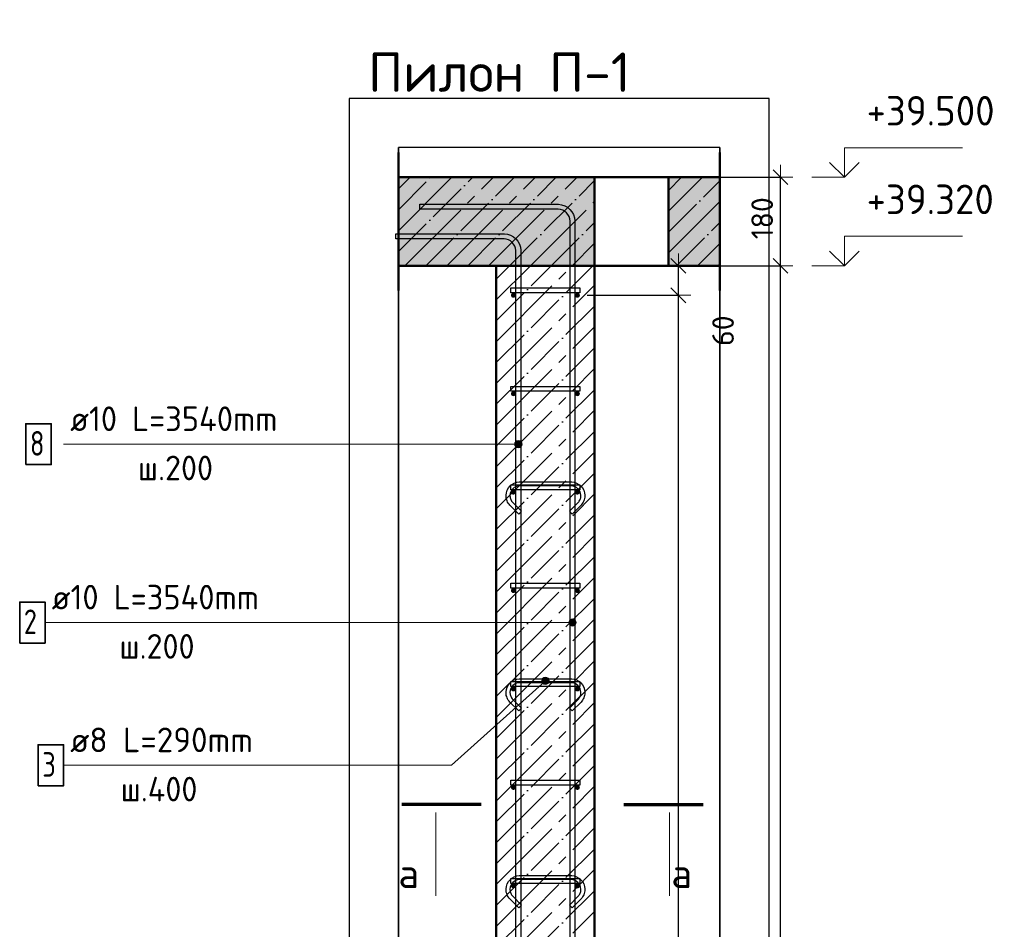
# Model space of a CAD drawing. Header units: millimetres. Extents: x -27380 to 48638, y 46540 to 72525.
# Tile 45 of 106: x -11601 to -9601, y 62122 to 63971. Entities that reach past the tile are written whole.
import ezdxf

# ---------------------------------------------------------------- set-up
doc = ezdxf.new("R2010")
doc.units = ezdxf.units.MM
doc.header["$PDMODE"] = 65
doc.linetypes.add('______11', pattern=[100, 80, -10, 0, -10])
doc.linetypes.add('______5', pattern=[220, 160, -20, 20, -20])
for name, color, linetype, lineweight in [('Standard', 7, 'Continuous', 25), ('Арм.стержн. Арматура края', 96, 'Continuous', 35), ('Арм.стержн. вертикальными 1', 22, 'Continuous', 35), ('Арм.стержн.горизонт. 1', 180, 'Continuous', 35), ('Высотная отметки_ общее', 7, 'Continuous', 13), ('Размерная линия_ общее', 7, 'Continuous', 13)]:
    doc.layers.add(name, color=color, linetype=linetype, lineweight=lineweight)
doc.layers.add('Арм.стержн.Стяжки', color=7, linetype='Continuous', lineweight=35, true_color=0x501e0f)
doc.styles.add('ISOCPEUR', font='ISOCPEUR')
doc.dimstyles.new('DIMSTYLE_11', dxfattribs={"dimtxt": 44, "dimasz": 50, "dimexe": 0, "dimexo": 0, "dimgap": 22, "dimtad": 0, "dimdec": 0, "dimrnd": 5, "dimzin": 12, "dimdsep": 46, "dimtxsty": 'ISOCPEUR', "dimblk1": 'ALL_ML_STRICH', "dimblk2": 'ALL_ML_STRICH', "dimsah": 1, "dimcen": 0, "dimclrd": 7, "dimclre": 256, "dimclrt": 7, "dimadec": 0, "dimazin": 0, "dimtfac": 1, "dimtdec": 0, "dimtix": 1, "dimtmove": 2, "dimatfit": 3, "dimfxl": 0, "dimtvp": 1.2, "dimtzin": 0, "dimlwd": 0, "dimlwe": -3, "dimarcsym": 0})
doc.dimstyles.new('DIMSTYLE_7', dxfattribs={"dimtxt": 44, "dimasz": 50, "dimexe": 0, "dimexo": 0, "dimgap": 22, "dimtad": 2, "dimdec": 0, "dimrnd": 5, "dimzin": 12, "dimdsep": 46, "dimtxsty": 'ISOCPEUR', "dimblk1": 'ALL_ML_STRICH', "dimblk2": 'ALL_ML_STRICH', "dimsah": 1, "dimcen": 0, "dimclrd": 7, "dimclre": 256, "dimclrt": 7, "dimadec": 0, "dimazin": 0, "dimtfac": 1, "dimtdec": 0, "dimtix": 1, "dimtmove": 2, "dimatfit": 3, "dimfxl": 0, "dimtzin": 0, "dimlwd": 0, "dimlwe": -3, "dimarcsym": 0})

# ---------------------------------------------------------------- blocks, each defined once
blk = doc.blocks.new('COMPLEX_ELEVATIONDIM_7')
at = {"layer": 'Высотная отметки_ общее', "color": 7, "linetype": 'Continuous', "lineweight": 13, "transparency": 33554687}
for p, q in [((-9925.7, 63650.7), (-9925.7, 63710.7)), ((-9925.7, 63710.7), (-9685.7, 63710.7)), ((-9925.7, 63650.7), (-9955.7, 63680.7)), ((-9925.7, 63650.7), (-9895.7, 63680.7)), ((-9925.7, 63650.7), (-9991.8, 63650.7)), ((-9925.7, 63650.7), (-9925.7, 63650.7)), ((-9925.7, 63650.7), (-9925.7, 63650.7)), ((-9925.7, 63650.7), (-9925.7, 63650.7)), ((-9925.7, 63650.7), (-9925.7, 63650.7)), ((-9925.7, 63470.7), (-9925.7, 63530.7)), ((-9925.7, 63530.7), (-9685.7, 63530.7)), ((-9925.7, 63470.7), (-9955.7, 63500.7)), ((-9925.7, 63470.7), (-9895.7, 63500.7)), ((-9925.7, 63470.7), (-9991.8, 63470.7)), ((-9925.7, 63470.7), (-9925.7, 63470.7)), ((-9925.7, 63470.7), (-9925.7, 63470.7)), ((-9925.7, 63470.7), (-9925.7, 63470.7)), ((-9925.7, 63470.7), (-9925.7, 63470.7)), ((-9925.7, 60350.7), (-9925.7, 60410.7)), ((-9925.7, 60410.7), (-9685.7, 60410.7)), ((-9925.7, 60350.7), (-9955.7, 60380.7)), ((-9925.7, 60350.7), (-9895.7, 60380.7)), ((-9925.7, 60350.7), (-9925.7, 60350.7)), ((-9925.7, 60350.7), (-9925.7, 60350.7)), ((-9925.7, 60350.7), (-9925.7, 60350.7)), ((-9925.7, 60350.7), (-9925.7, 60350.7))]:
    blk.add_line(p, q, dxfattribs=at)
blk.add_lwpolyline([(-9925.7, 60350.7), (-9985.7, 60350.7), (-9985.7, 60350.7), (-9991.8, 60350.7)], dxfattribs=at)
at = {"layer": 'Высотная отметки_ общее', "color": 7, "linetype": 'Continuous', "lineweight": 13, "transparency": 33554687, "char_height": 60, "width": 298.477, "attachment_point": 7, "style": 'ISOCPEUR'}
for s, insert in [('\\W0.96;+39.500', (-9880.7, 63755.7)), ('\\W0.96;+39.320', (-9880.7, 63575.7)), ('\\W0.96;+36.200', (-9880.7, 60455.7))]:
    blk.add_mtext(s, dxfattribs=dict(at, insert=insert))
blk = doc.blocks.new('ALL_ML_STRICH')
at = {"color": 0, "linetype": 'ByBlock', "lineweight": -2}
for p, q in [((0, -0.5), (0, 0.5)), ((-1, 0), (0.5, 0)), ((-0.3, -0.3), (0.3, 0.3))]:
    blk.add_line(p, q, dxfattribs=at)
blk = doc.blocks.new('*D149')
at = {"layer": 'DEFPOINTS', "color": 7, "linetype": 'Continuous', "lineweight": 13, "transparency": 33554687}
for p in [(-10467.9, 63410.7), (-10467.9, 60410.7), (-10262.9, 60410.7)]:
    blk.add_point(p, dxfattribs=at)
at = {"layer": 'Размерная линия_ общее', "color": 253, "linetype": 'Continuous', "lineweight": -2, "true_color": 0xa0a0a0, "transparency": 33554687}
for p, q in [((-10447.9, 63410.7), (-10262.9, 63410.7)), ((-10447.9, 60410.7), (-10262.9, 60410.7))]:
    blk.add_line(p, q, dxfattribs=at)
at = {"layer": 'Размерная линия_ общее', "color": 7, "linetype": 'Continuous', "lineweight": -2, "transparency": 33554687}
blk.add_line((-10262.9, 60410.7), (-10262.9, 63410.7), dxfattribs=at)
at = {"layer": 'Размерная линия_ общее', "color": 7, "linetype": 'Continuous', "lineweight": 13, "transparency": 33554687, "xscale": 50, "yscale": 50, "zscale": 50}
for p, rotation in [((-10262.9, 63410.7), 90), ((-10262.9, 60410.7), 270)]:
    blk.add_blockref('ALL_ML_STRICH', p, dxfattribs=dict(at, rotation=rotation))
at = {"layer": 'Размерная линия_ общее', "color": 7, "linetype": 'Continuous', "lineweight": 13, "transparency": 33554687, "insert": (-10321.9, 61762.7), "char_height": 44, "width": 2.2, "attachment_point": 1, "rotation": 90, "line_spacing_factor": 0.60241, "style": 'ISOCPEUR'}
blk.add_mtext('\\W0.91;15х200=3000', dxfattribs=at)
blk = doc.blocks.new('*D150')
at = {"layer": 'DEFPOINTS', "color": 7, "linetype": 'Continuous', "lineweight": 13, "transparency": 33554687}
for p in [(-10432.9, 63470.7), (-10467.9, 63410.7), (-10262.9, 63410.7)]:
    blk.add_point(p, dxfattribs=at)
at = {"layer": 'Размерная линия_ общее', "color": 253, "linetype": 'Continuous', "lineweight": -2, "true_color": 0xa0a0a0, "transparency": 33554687}
for p, q in [((-10412.9, 63470.7), (-10262.9, 63470.7)), ((-10447.9, 63410.7), (-10262.9, 63410.7))]:
    blk.add_line(p, q, dxfattribs=at)
at = {"layer": 'Размерная линия_ общее', "color": 7, "linetype": 'Continuous', "lineweight": -2, "transparency": 33554687}
blk.add_line((-10262.9, 63410.7), (-10262.9, 63470.7), dxfattribs=at)
at = {"layer": 'Размерная линия_ общее', "color": 7, "linetype": 'Continuous', "lineweight": 13, "transparency": 33554687, "xscale": 50, "yscale": 50, "zscale": 50}
for p, rotation in [((-10262.9, 63470.7), 90), ((-10262.9, 63410.7), 270)]:
    blk.add_blockref('ALL_ML_STRICH', p, dxfattribs=dict(at, rotation=rotation))
at = {"layer": 'Размерная линия_ общее', "color": 7, "linetype": 'Continuous', "lineweight": 13, "transparency": 33554687, "insert": (-10172.2, 63338.8), "char_height": 44, "width": 88, "attachment_point": 5, "rotation": 90, "style": 'ISOCPEUR'}
blk.add_mtext('\\A1;{60}', dxfattribs=at)
blk = doc.blocks.new('*D151')
at = {"layer": 'DEFPOINTS', "color": 7, "linetype": 'Continuous', "lineweight": 13, "transparency": 33554687}
for p in [(-10432.9, 63470.7), (-10385, 60350.7), (-10055.7, 60350.7)]:
    blk.add_point(p, dxfattribs=at)
at = {"layer": 'Размерная линия_ общее', "color": 253, "linetype": 'Continuous', "lineweight": -2, "true_color": 0xa0a0a0, "transparency": 33554687}
for p, q in [((-10412.9, 63470.7), (-10055.7, 63470.7)), ((-10365, 60350.7), (-10055.7, 60350.7))]:
    blk.add_line(p, q, dxfattribs=at)
at = {"layer": 'Размерная линия_ общее', "color": 7, "linetype": 'Continuous', "lineweight": -2, "transparency": 33554687}
blk.add_line((-10055.7, 60350.7), (-10055.7, 63470.7), dxfattribs=at)
at = {"layer": 'Размерная линия_ общее', "color": 7, "linetype": 'Continuous', "lineweight": 13, "transparency": 33554687, "xscale": 50, "yscale": 50, "zscale": 50}
for p, rotation in [((-10055.7, 63470.7), 90), ((-10055.7, 60350.7), 270)]:
    blk.add_blockref('ALL_ML_STRICH', p, dxfattribs=dict(at, rotation=rotation))
at = {"layer": 'Размерная линия_ общее', "color": 7, "linetype": 'Continuous', "lineweight": 13, "transparency": 33554687, "insert": (-10092.7, 61917.3), "char_height": 44, "width": 176, "attachment_point": 5, "rotation": 90, "style": 'ISOCPEUR'}
blk.add_mtext('\\A1;{3120}', dxfattribs=at)
blk = doc.blocks.new('*D152')
at = {"layer": 'DEFPOINTS', "color": 7, "linetype": 'Continuous', "lineweight": 13, "transparency": 33554687}
for p in [(-10254.4, 63650.7), (-10432.9, 63470.7), (-10055.7, 63470.7)]:
    blk.add_point(p, dxfattribs=at)
at = {"layer": 'Размерная линия_ общее', "color": 253, "linetype": 'Continuous', "lineweight": -2, "true_color": 0xa0a0a0, "transparency": 33554687}
for p, q in [((-10234.4, 63650.7), (-10055.7, 63650.7)), ((-10412.9, 63470.7), (-10055.7, 63470.7))]:
    blk.add_line(p, q, dxfattribs=at)
at = {"layer": 'Размерная линия_ общее', "color": 7, "linetype": 'Continuous', "lineweight": -2, "transparency": 33554687}
blk.add_line((-10055.7, 63470.7), (-10055.7, 63650.7), dxfattribs=at)
at = {"layer": 'Размерная линия_ общее', "color": 7, "linetype": 'Continuous', "lineweight": 13, "transparency": 33554687, "xscale": 50, "yscale": 50, "zscale": 50}
for p, rotation in [((-10055.7, 63650.7), 90), ((-10055.7, 63470.7), 270)]:
    blk.add_blockref('ALL_ML_STRICH', p, dxfattribs=dict(at, rotation=rotation))
at = {"layer": 'Размерная линия_ общее', "color": 7, "linetype": 'Continuous', "lineweight": 13, "transparency": 33554687, "insert": (-10092.7, 63567.3), "char_height": 44, "width": 132, "attachment_point": 5, "rotation": 90, "style": 'ISOCPEUR'}
blk.add_mtext('\\A1;{180}', dxfattribs=at)

msp = doc.modelspace()

# ---------------------------------------------------------------- hatches: boundary and pattern name
at = {"linetype": 'Continuous', "lineweight": -3, "transparency": 33554687}
msp.add_hatch(color=7, dxfattribs=at).paths.add_polyline_path([(-10432.9, 63470.7), (-10432.9, 63650.7), (-10831.6, 63650.7), (-10831.6, 63470.7)])
at = {"linetype": '______5', "lineweight": -3, "transparency": 33554687}
msp.add_hatch(color=7, dxfattribs=at).paths.add_polyline_path([(-10282.9, 63650.7), (-10282.9, 63470.7), (-10178.7, 63470.7), (-10178.7, 63650.7)])
at = {"layer": 'Арм.стержн. вертикальными 1', "linetype": 'Continuous', "lineweight": 13, "transparency": 33554687}
for points in [[(-10594.3, 63104.5), (-10594.3, 63112), (-10595.4, 63108.3)], [(-10594.3, 63112), (-10591.6, 63101.8), (-10591.6, 63114.7)], [(-10594.3, 63112), (-10594.3, 63104.5), (-10591.6, 63101.8)], [(-10591.6, 63114.7), (-10587.9, 63100.8), (-10587.9, 63115.8)], [(-10591.6, 63114.7), (-10591.6, 63101.8), (-10587.9, 63100.8)], [(-10587.9, 63115.8), (-10587.9, 63100.8), (-10584.1, 63101.8)], [(-10587.9, 63115.8), (-10584.1, 63101.8), (-10584.1, 63114.7)], [(-10584.1, 63114.7), (-10584.1, 63101.8), (-10581.4, 63104.5)], [(-10584.1, 63114.7), (-10581.4, 63104.5), (-10581.4, 63112)], [(-10581.4, 63112), (-10581.4, 63104.5), (-10580.4, 63108.3)], [(-10484.3, 62742), (-10484.3, 62749.5), (-10485.4, 62745.8)], [(-10484.3, 62749.5), (-10481.6, 62739.3), (-10481.6, 62752.2)], [(-10484.3, 62749.5), (-10484.3, 62742), (-10481.6, 62739.3)], [(-10481.6, 62752.2), (-10477.9, 62738.3), (-10477.9, 62753.3)], [(-10481.6, 62752.2), (-10481.6, 62739.3), (-10477.9, 62738.3)], [(-10477.9, 62753.3), (-10477.9, 62738.3), (-10474.1, 62739.3)], [(-10477.9, 62753.3), (-10474.1, 62739.3), (-10474.1, 62752.2)], [(-10474.1, 62752.2), (-10474.1, 62739.3), (-10471.4, 62742)], [(-10474.1, 62752.2), (-10471.4, 62742), (-10471.4, 62749.5)], [(-10471.4, 62749.5), (-10471.4, 62742), (-10470.4, 62745.8)]]:
    msp.add_hatch(color=7, dxfattribs=at).paths.add_polyline_path(points)
at = {"layer": 'Арм.стержн.горизонт. 1', "linetype": 'Continuous', "lineweight": 50, "transparency": 33554687}
for points in [[(-10592.9, 63410.7), (-10593.3, 63412.6), (-10594.4, 63414.2), (-10596, 63415.3), (-10597.9, 63415.7), (-10599.8, 63415.3), (-10601.4, 63414.2), (-10602.5, 63412.6), (-10602.9, 63410.7), (-10602.5, 63408.8), (-10601.4, 63407.1), (-10599.8, 63406.1), (-10597.9, 63405.7), (-10596, 63406.1), (-10594.4, 63407.1), (-10593.3, 63408.8)], [(-10462.9, 63410.7), (-10463.3, 63412.6), (-10464.4, 63414.2), (-10466, 63415.3), (-10467.9, 63415.7), (-10469.8, 63415.3), (-10471.4, 63414.2), (-10472.5, 63412.6), (-10472.9, 63410.7), (-10472.5, 63408.8), (-10471.4, 63407.1), (-10469.8, 63406.1), (-10467.9, 63405.7), (-10466, 63406.1), (-10464.4, 63407.1), (-10463.3, 63408.8)], [(-10592.9, 63210.7), (-10593.3, 63212.6), (-10594.4, 63214.2), (-10596, 63215.3), (-10597.9, 63215.7), (-10599.8, 63215.3), (-10601.4, 63214.2), (-10602.5, 63212.6), (-10602.9, 63210.7), (-10602.5, 63208.8), (-10601.4, 63207.1), (-10599.8, 63206.1), (-10597.9, 63205.7), (-10596, 63206.1), (-10594.4, 63207.1), (-10593.3, 63208.8)], [(-10462.9, 63210.7), (-10463.3, 63212.6), (-10464.4, 63214.2), (-10466, 63215.3), (-10467.9, 63215.7), (-10469.8, 63215.3), (-10471.4, 63214.2), (-10472.5, 63212.6), (-10472.9, 63210.7), (-10472.5, 63208.8), (-10471.4, 63207.1), (-10469.8, 63206.1), (-10467.9, 63205.7), (-10466, 63206.1), (-10464.4, 63207.1), (-10463.3, 63208.8)], [(-10592.9, 63010.7), (-10593.3, 63012.6), (-10594.4, 63014.2), (-10596, 63015.3), (-10597.9, 63015.7), (-10599.8, 63015.3), (-10601.4, 63014.2), (-10602.5, 63012.6), (-10602.9, 63010.7), (-10602.5, 63008.8), (-10601.4, 63007.1), (-10599.8, 63006.1), (-10597.9, 63005.7), (-10596, 63006.1), (-10594.4, 63007.1), (-10593.3, 63008.8)], [(-10462.9, 63010.7), (-10463.3, 63012.6), (-10464.4, 63014.2), (-10466, 63015.3), (-10467.9, 63015.7), (-10469.8, 63015.3), (-10471.4, 63014.2), (-10472.5, 63012.6), (-10472.9, 63010.7), (-10472.5, 63008.8), (-10471.4, 63007.1), (-10469.8, 63006.1), (-10467.9, 63005.7), (-10466, 63006.1), (-10464.4, 63007.1), (-10463.3, 63008.8)], [(-10592.9, 62810.7), (-10593.3, 62812.6), (-10594.4, 62814.2), (-10596, 62815.3), (-10597.9, 62815.7), (-10599.8, 62815.3), (-10601.4, 62814.2), (-10602.5, 62812.6), (-10602.9, 62810.7), (-10602.5, 62808.8), (-10601.4, 62807.1), (-10599.8, 62806.1), (-10597.9, 62805.7), (-10596, 62806.1), (-10594.4, 62807.1), (-10593.3, 62808.8)], [(-10462.9, 62810.7), (-10463.3, 62812.6), (-10464.4, 62814.2), (-10466, 62815.3), (-10467.9, 62815.7), (-10469.8, 62815.3), (-10471.4, 62814.2), (-10472.5, 62812.6), (-10472.9, 62810.7), (-10472.5, 62808.8), (-10471.4, 62807.1), (-10469.8, 62806.1), (-10467.9, 62805.7), (-10466, 62806.1), (-10464.4, 62807.1), (-10463.3, 62808.8)], [(-10592.9, 62610.7), (-10593.3, 62612.6), (-10594.4, 62614.2), (-10596, 62615.3), (-10597.9, 62615.7), (-10599.8, 62615.3), (-10601.4, 62614.2), (-10602.5, 62612.6), (-10602.9, 62610.7), (-10602.5, 62608.8), (-10601.4, 62607.1), (-10599.8, 62606.1), (-10597.9, 62605.7), (-10596, 62606.1), (-10594.4, 62607.1), (-10593.3, 62608.8)], [(-10462.9, 62610.7), (-10463.3, 62612.6), (-10464.4, 62614.2), (-10466, 62615.3), (-10467.9, 62615.7), (-10469.8, 62615.3), (-10471.4, 62614.2), (-10472.5, 62612.6), (-10472.9, 62610.7), (-10472.5, 62608.8), (-10471.4, 62607.1), (-10469.8, 62606.1), (-10467.9, 62605.7), (-10466, 62606.1), (-10464.4, 62607.1), (-10463.3, 62608.8)], [(-10592.9, 62410.7), (-10593.3, 62412.6), (-10594.4, 62414.2), (-10596, 62415.3), (-10597.9, 62415.7), (-10599.8, 62415.3), (-10601.4, 62414.2), (-10602.5, 62412.6), (-10602.9, 62410.7), (-10602.5, 62408.8), (-10601.4, 62407.1), (-10599.8, 62406.1), (-10597.9, 62405.7), (-10596, 62406.1), (-10594.4, 62407.1), (-10593.3, 62408.8)], [(-10462.9, 62410.7), (-10463.3, 62412.6), (-10464.4, 62414.2), (-10466, 62415.3), (-10467.9, 62415.7), (-10469.8, 62415.3), (-10471.4, 62414.2), (-10472.5, 62412.6), (-10472.9, 62410.7), (-10472.5, 62408.8), (-10471.4, 62407.1), (-10469.8, 62406.1), (-10467.9, 62405.7), (-10466, 62406.1), (-10464.4, 62407.1), (-10463.3, 62408.8)], [(-10592.9, 62210.7), (-10593.3, 62212.6), (-10594.4, 62214.2), (-10596, 62215.3), (-10597.9, 62215.7), (-10599.8, 62215.3), (-10601.4, 62214.2), (-10602.5, 62212.6), (-10602.9, 62210.7), (-10602.5, 62208.8), (-10601.4, 62207.1), (-10599.8, 62206.1), (-10597.9, 62205.7), (-10596, 62206.1), (-10594.4, 62207.1), (-10593.3, 62208.8)], [(-10462.9, 62210.7), (-10463.3, 62212.6), (-10464.4, 62214.2), (-10466, 62215.3), (-10467.9, 62215.7), (-10469.8, 62215.3), (-10471.4, 62214.2), (-10472.5, 62212.6), (-10472.9, 62210.7), (-10472.5, 62208.8), (-10471.4, 62207.1), (-10469.8, 62206.1), (-10467.9, 62205.7), (-10466, 62206.1), (-10464.4, 62207.1), (-10463.3, 62208.8)]]:
    msp.add_hatch(color=4, dxfattribs=at).paths.add_polyline_path(points)
at = {"layer": 'Арм.стержн.Стяжки', "linetype": 'Continuous', "lineweight": 13, "transparency": 33554687}
for points in [[(-10540.2, 62626), (-10531.4, 62620.2), (-10540, 62629.8)], [(-10540, 62629.8), (-10527.9, 62622), (-10537.9, 62633.1)], [(-10540, 62629.8), (-10531.4, 62620.2), (-10527.9, 62622)], [(-10537.9, 62633.1), (-10525.8, 62625.2), (-10534.4, 62634.8)], [(-10537.9, 62633.1), (-10527.9, 62622), (-10525.8, 62625.2)], [(-10534.4, 62634.8), (-10525.8, 62625.2), (-10525.6, 62629.1)], [(-10534.4, 62634.8), (-10525.6, 62629.1), (-10530.6, 62634.6)], [(-10530.6, 62634.6), (-10525.6, 62629.1), (-10527.3, 62632.6)], [(-10535.2, 62620.4), (-10540.2, 62626), (-10538.5, 62622.5)], [(-10540.2, 62626), (-10535.2, 62620.4), (-10531.4, 62620.2)]]:
    msp.add_hatch(color=7, dxfattribs=at).paths.add_polyline_path(points)

# ---------------------------------------------------------------- linework, layer by layer
at = {"color": 7, "linetype": 'Continuous', "lineweight": 50, "transparency": 33554687}
for p, q in [((-10831.6, 63700.7), (-10831.6, 63420.7)), ((-10178.7, 63420.7), (-10178.7, 63700.7)), ((-10432.9, 63650.7), (-10831.6, 63650.7)), ((-10282.9, 63650.7), (-10432.9, 63650.7)), ((-10432.9, 63470.7), (-10432.9, 63650.7)), ((-10282.9, 63650.7), (-10282.9, 63470.7)), ((-10178.7, 63650.7), (-10282.9, 63650.7)), ((-10831.6, 63470.7), (-10632.9, 63470.7)), ((-10632.9, 63470.7), (-10432.9, 63470.7)), ((-10432.9, 63470.7), (-10282.9, 63470.7)), ((-10282.9, 63470.7), (-10178.7, 63470.7))]:
    msp.add_line(p, q, dxfattribs=at)
at = {"color": 7, "linetype": '______11', "lineweight": -3, "transparency": 33554687}
for p, q in [((-10831.6, 63584.5), (-10765.4, 63650.7)), ((-10831.6, 63499.6), (-10680.5, 63650.7)), ((-10775.7, 63470.7), (-10595.7, 63650.7)), ((-10690.8, 63470.7), (-10510.8, 63650.7)), ((-10282.9, 63624), (-10256.3, 63650.7)), ((-10606, 63470.7), (-10432.9, 63643.7)), ((-10282.9, 63539.2), (-10178.7, 63643.4)), ((-10521.1, 63470.7), (-10432.9, 63558.9)), ((-10266.6, 63470.7), (-10178.7, 63558.5)), ((-10436.3, 63470.7), (-10432.9, 63474)), ((-10181.7, 63470.7), (-10178.7, 63473.7))]:
    msp.add_line(p, q, dxfattribs=at)
at = {"color": 7, "linetype": '______5', "lineweight": -3, "transparency": 33554687}
for p, q in [((-10831.6, 63626.9), (-10807.8, 63650.7)), ((-10831.6, 63542), (-10723, 63650.7)), ((-10818.1, 63470.7), (-10638.1, 63650.7)), ((-10733.3, 63470.7), (-10553.3, 63650.7)), ((-10648.4, 63470.7), (-10468.4, 63650.7)), ((-10282.9, 63581.6), (-10213.8, 63650.7)), ((-10563.5, 63470.7), (-10432.9, 63601.3)), ((-10282.9, 63496.8), (-10178.7, 63601)), ((-10478.7, 63470.7), (-10432.9, 63516.5)), ((-10224.1, 63470.7), (-10178.7, 63516.1))]:
    msp.add_line(p, q, dxfattribs=at)
at = {"layer": 'Standard', "color": 52, "linetype": 'Continuous', "lineweight": -3, "transparency": 33554687}
for p, q in [((-10178.7, 63710.9), (-10831.6, 63710.9)), ((-10178.7, 63710.9), (-10831.6, 63710.9)), ((-10831.6, 63710.9), (-10831.6, 60005.5)), ((-10831.6, 60005.5), (-10831.6, 63710.9)), ((-10178.7, 63710.9), (-10178.7, 60005.5)), ((-10178.7, 60005.5), (-10178.7, 63710.9))]:
    msp.add_line(p, q, dxfattribs=at)
at = {"layer": 'Standard', "color": 7, "linetype": 'Continuous', "lineweight": 70, "transparency": 33554687}
for p, q in [((-10663.4, 62375.8), (-10824.2, 62375.8)), ((-10373.4, 62375.8), (-10212.6, 62375.8))]:
    msp.add_line(p, q, dxfattribs=at)
at = {"layer": 'Standard', "color": 7, "linetype": 'Continuous', "lineweight": 13, "transparency": 33554687}
for p, q in [((-10755.7, 62359.8), (-10755.7, 62190.2)), ((-10281.1, 62359.8), (-10281.1, 62190.2))]:
    msp.add_line(p, q, dxfattribs=at)
at = {"layer": 'Standard', "color": 7, "linetype": 'Continuous', "lineweight": -3, "transparency": 33554687}
msp.add_lwpolyline([(-10931.6, 59905.5), (-10078.7, 59905.5), (-10078.7, 63810.9), (-10931.6, 63810.9), (-10931.6, 59905.5)], dxfattribs=at)
at = {"layer": 'Арм.стержн. Арматура края', "color": 4, "linetype": 'Continuous', "lineweight": 25, "transparency": 33554687}
for points in [[(-10462.9, 63415.7), (-10602.9, 63415.7), (-10602.9, 63425.7), (-10462.9, 63425.7), (-10462.9, 63415.7)], [(-10462.9, 63215.7), (-10602.9, 63215.7), (-10602.9, 63225.7), (-10462.9, 63225.7), (-10462.9, 63215.7)], [(-10462.9, 63015.7), (-10602.9, 63015.7), (-10602.9, 63025.7), (-10462.9, 63025.7), (-10462.9, 63015.7)], [(-10462.9, 62815.7), (-10602.9, 62815.7), (-10602.9, 62825.7), (-10462.9, 62825.7), (-10462.9, 62815.7)], [(-10462.9, 62615.7), (-10602.9, 62615.7), (-10602.9, 62625.7), (-10462.9, 62625.7), (-10462.9, 62615.7)], [(-10462.9, 62415.7), (-10602.9, 62415.7), (-10602.9, 62425.7), (-10462.9, 62425.7), (-10462.9, 62415.7)], [(-10462.9, 62215.7), (-10602.9, 62215.7), (-10602.9, 62225.7), (-10462.9, 62225.7), (-10462.9, 62215.7)]]:
    msp.add_lwpolyline(points, dxfattribs=at)
at = {"layer": 'Арм.стержн. вертикальными 1', "color": 7, "linetype": 'Continuous', "lineweight": 13, "transparency": 33554687}
for p, q in [((-11511.4, 63108.3), (-10766.4, 63108.3)), ((-10766.4, 63108.3), (-10587.9, 63108.3)), ((-10595.4, 63108.3), (-10595.4, 63108.3)), ((-10587.9, 63115.8), (-10587.9, 63115.8)), ((-10580.4, 63108.3), (-10580.4, 63108.3)), ((-10587.9, 63100.8), (-10587.9, 63100.8)), ((-10477.9, 62753.3), (-10477.9, 62753.3)), ((-11548.9, 62745.8), (-10803.9, 62745.8)), ((-10803.9, 62745.8), (-10477.9, 62745.8)), ((-10485.4, 62745.8), (-10485.4, 62745.8)), ((-10477.9, 62738.3), (-10477.9, 62738.3)), ((-10470.4, 62745.8), (-10470.4, 62745.8))]:
    msp.add_line(p, q, dxfattribs=at)
at = {"layer": 'Арм.стержн. вертикальными 1', "color": 4, "linetype": 'Continuous', "lineweight": 25, "transparency": 33554687}
for points in [[(-10482.9, 60350.7), (-10482.9, 63561.6), (-10483.5, 63566.2), (-10485, 63570.7), (-10487.4, 63574.9), (-10490.2, 63578.3), (-10493.6, 63581.2), (-10497.8, 63583.5), (-10502.4, 63585), (-10506.9, 63585.7), (-10787.9, 63585.7), (-10787.9, 63595.7), (-10506.2, 63595.7), (-10500.1, 63594.8), (-10493.8, 63592.7), (-10487.9, 63589.5), (-10483.1, 63585.4), (-10479.1, 63580.6), (-10475.8, 63574.8), (-10473.7, 63568.4), (-10472.9, 63562.3), (-10472.9, 60350.7), (-10482.9, 60350.7)], [(-10482.9, 60350.7), (-10482.9, 63561.6), (-10483.5, 63566.2), (-10485, 63570.7), (-10487.4, 63574.9), (-10490.2, 63578.3), (-10493.6, 63581.2), (-10497.8, 63583.5), (-10502.4, 63585), (-10506.9, 63585.7), (-10787.9, 63585.7), (-10787.9, 63595.7), (-10506.2, 63595.7), (-10500.1, 63594.8), (-10493.8, 63592.7), (-10487.9, 63589.5), (-10483.1, 63585.4), (-10479.1, 63580.6), (-10475.8, 63574.8), (-10473.7, 63568.4), (-10472.9, 63562.3), (-10472.9, 60350.7), (-10482.9, 60350.7)], [(-10592.9, 60350.7), (-10592.9, 63501.6), (-10593.5, 63506.2), (-10595, 63510.7), (-10597.4, 63514.9), (-10600.2, 63518.3), (-10603.6, 63521.2), (-10607.8, 63523.5), (-10612.4, 63525), (-10616.9, 63525.7), (-10836.6, 63525.7), (-10836.6, 63535.7), (-10616.2, 63535.7), (-10610.1, 63534.8), (-10603.8, 63532.7), (-10597.9, 63529.5), (-10593.1, 63525.4), (-10589.1, 63520.6), (-10585.8, 63514.8), (-10583.7, 63508.4), (-10582.9, 63502.3), (-10582.9, 60350.7), (-10592.9, 60350.7)], [(-10592.9, 60350.7), (-10592.9, 63501.6), (-10593.5, 63506.2), (-10595, 63510.7), (-10597.4, 63514.9), (-10600.2, 63518.3), (-10603.6, 63521.2), (-10607.8, 63523.5), (-10612.4, 63525), (-10616.9, 63525.7), (-10836.6, 63525.7), (-10836.6, 63535.7), (-10616.2, 63535.7), (-10610.1, 63534.8), (-10603.8, 63532.7), (-10597.9, 63529.5), (-10593.1, 63525.4), (-10589.1, 63520.6), (-10585.8, 63514.8), (-10583.7, 63508.4), (-10582.9, 63502.3), (-10582.9, 60350.7), (-10592.9, 60350.7)]]:
    msp.add_lwpolyline(points, dxfattribs=at)
at = {"layer": 'Арм.стержн. вертикальными 1', "color": 7, "linetype": 'Continuous', "lineweight": 35, "transparency": 33554687}
for points in [[(-11588.1, 63066.6), (-11536.4, 63066.6), (-11536.4, 63149.9), (-11588.1, 63149.9), (-11588.1, 63066.6)], [(-11600.6, 62704.1), (-11548.9, 62704.1), (-11548.9, 62787.4), (-11600.6, 62787.4), (-11600.6, 62704.1)]]:
    msp.add_lwpolyline(points, dxfattribs=at)
at = {"layer": 'Арм.стержн. вертикальными 1', "color": 7, "linetype": 'Continuous', "lineweight": 13, "transparency": 33554687}
for centre in [(-10587.9, 63108.3), (-10477.9, 62745.8)]:
    msp.add_circle(centre, 7.5, dxfattribs=at)
at = {"layer": 'Арм.стержн.горизонт. 1', "color": 52, "linetype": 'Continuous', "lineweight": 50, "transparency": 33554687}
for p, q in [((-10632.9, 63470.7), (-10632.9, 60350.7)), ((-10432.9, 63470.7), (-10432.9, 60350.7))]:
    msp.add_line(p, q, dxfattribs=at)
at = {"layer": 'Арм.стержн.Стяжки', "color": 7, "linetype": 'Continuous', "lineweight": 13, "transparency": 33554687}
for p, q in [((-10723.9, 62455.8), (-10532.9, 62627.5)), ((-10537.9, 62633.1), (-10537.9, 62633.1)), ((-10527.3, 62632.6), (-10527.3, 62632.6)), ((-10538.5, 62622.5), (-10538.5, 62622.5)), ((-10527.9, 62622), (-10527.9, 62622)), ((-11511.4, 62455.8), (-10723.9, 62455.8))]:
    msp.add_line(p, q, dxfattribs=at)
at = {"layer": 'Арм.стержн.Стяжки', "color": 40, "linetype": 'Continuous', "lineweight": 25, "transparency": 33554687}
for points in [[(-10484.3, 62971.8), (-10466.5, 62989.7), (-10465.2, 62991.1), (-10464.1, 62992.6), (-10463.2, 62994.2), (-10462.4, 62995.9), (-10461.8, 62997.6), (-10461.3, 62999.4), (-10461, 63001.3), (-10460.9, 63003.2), (-10460.9, 63004.3), (-10461.4, 63007.9), (-10462.6, 63011.6), (-10464.5, 63014.9), (-10466.8, 63017.7), (-10469.5, 63019.9), (-10472.8, 63021.8), (-10476.5, 63023), (-10480.1, 63023.5), (-10585.7, 63023.5), (-10589.3, 63023), (-10592.9, 63021.8), (-10596.3, 63019.9), (-10599, 63017.7), (-10601.3, 63014.9), (-10603.2, 63011.6), (-10604.4, 63007.9), (-10604.9, 63004.3), (-10604.9, 63003.2), (-10604.8, 63001.3), (-10604.5, 62999.4), (-10604, 62997.6), (-10603.4, 62995.9), (-10602.6, 62994.2), (-10601.6, 62992.6), (-10600.5, 62991.1), (-10599.3, 62989.7), (-10581.4, 62971.8), (-10587.1, 62966.1), (-10605.2, 62984.2), (-10606.8, 62986.1), (-10608.3, 62988.2), (-10609.7, 62990.5), (-10610.8, 62992.8), (-10611.6, 62995.2), (-10612.3, 62997.8), (-10612.7, 63000.4), (-10612.9, 63002.9), (-10612.9, 63004.9), (-10612.2, 63009.7), (-10610.5, 63014.8), (-10607.9, 63019.5), (-10604.7, 63023.3), (-10600.9, 63026.6), (-10596.2, 63029.2), (-10591.1, 63030.9), (-10586.2, 63031.5), (-10479.6, 63031.5), (-10474.7, 63030.9), (-10469.6, 63029.2), (-10464.9, 63026.6), (-10461.1, 63023.3), (-10457.9, 63019.5), (-10455.2, 63014.8), (-10453.6, 63009.7), (-10452.9, 63004.9), (-10452.9, 63002.9), (-10453.1, 63000.4), (-10453.5, 62997.8), (-10454.1, 62995.2), (-10455, 62992.8), (-10456.1, 62990.5), (-10457.4, 62988.2), (-10459, 62986.1), (-10460.6, 62984.2), (-10478.7, 62966.1), (-10484.3, 62971.8)], [(-10484.3, 62571.8), (-10466.5, 62589.7), (-10465.2, 62591.1), (-10464.1, 62592.6), (-10463.2, 62594.2), (-10462.4, 62595.9), (-10461.8, 62597.6), (-10461.3, 62599.4), (-10461, 62601.3), (-10460.9, 62603.2), (-10460.9, 62604.3), (-10461.4, 62607.9), (-10462.6, 62611.6), (-10464.5, 62614.9), (-10466.8, 62617.7), (-10469.5, 62619.9), (-10472.8, 62621.8), (-10476.5, 62623), (-10480.1, 62623.5), (-10585.7, 62623.5), (-10589.3, 62623), (-10592.9, 62621.8), (-10596.3, 62619.9), (-10599, 62617.7), (-10601.3, 62614.9), (-10603.2, 62611.6), (-10604.4, 62607.9), (-10604.9, 62604.3), (-10604.9, 62603.2), (-10604.8, 62601.3), (-10604.5, 62599.4), (-10604, 62597.6), (-10603.4, 62595.9), (-10602.6, 62594.2), (-10601.6, 62592.6), (-10600.5, 62591.1), (-10599.3, 62589.7), (-10581.4, 62571.8), (-10587.1, 62566.1), (-10605.2, 62584.2), (-10606.8, 62586.1), (-10608.3, 62588.2), (-10609.7, 62590.5), (-10610.8, 62592.8), (-10611.6, 62595.2), (-10612.3, 62597.8), (-10612.7, 62600.4), (-10612.9, 62602.9), (-10612.9, 62604.9), (-10612.2, 62609.7), (-10610.5, 62614.8), (-10607.9, 62619.5), (-10604.7, 62623.3), (-10600.9, 62626.6), (-10596.2, 62629.2), (-10591.1, 62630.9), (-10586.2, 62631.5), (-10479.6, 62631.5), (-10474.7, 62630.9), (-10469.6, 62629.2), (-10464.9, 62626.6), (-10461.1, 62623.3), (-10457.9, 62619.5), (-10455.2, 62614.8), (-10453.6, 62609.7), (-10452.9, 62604.9), (-10452.9, 62602.9), (-10453.1, 62600.4), (-10453.5, 62597.8), (-10454.1, 62595.2), (-10455, 62592.8), (-10456.1, 62590.5), (-10457.4, 62588.2), (-10459, 62586.1), (-10460.6, 62584.2), (-10478.7, 62566.1), (-10484.3, 62571.8)], [(-10484.3, 62171.8), (-10466.5, 62189.7), (-10465.2, 62191.1), (-10464.1, 62192.6), (-10463.2, 62194.2), (-10462.4, 62195.9), (-10461.8, 62197.6), (-10461.3, 62199.4), (-10461, 62201.3), (-10460.9, 62203.2), (-10460.9, 62204.3), (-10461.4, 62207.9), (-10462.6, 62211.6), (-10464.5, 62214.9), (-10466.8, 62217.7), (-10469.5, 62219.9), (-10472.8, 62221.8), (-10476.5, 62223), (-10480.1, 62223.5), (-10585.7, 62223.5), (-10589.3, 62223), (-10592.9, 62221.8), (-10596.3, 62219.9), (-10599, 62217.7), (-10601.3, 62214.9), (-10603.2, 62211.6), (-10604.4, 62207.9), (-10604.9, 62204.3), (-10604.9, 62203.2), (-10604.8, 62201.3), (-10604.5, 62199.4), (-10604, 62197.6), (-10603.4, 62195.9), (-10602.6, 62194.2), (-10601.6, 62192.6), (-10600.5, 62191.1), (-10599.3, 62189.7), (-10581.4, 62171.8), (-10587.1, 62166.1), (-10605.2, 62184.2), (-10606.8, 62186.1), (-10608.3, 62188.2), (-10609.7, 62190.5), (-10610.8, 62192.8), (-10611.6, 62195.2), (-10612.3, 62197.8), (-10612.7, 62200.4), (-10612.9, 62202.9), (-10612.9, 62204.9), (-10612.2, 62209.7), (-10610.5, 62214.8), (-10607.9, 62219.5), (-10604.7, 62223.3), (-10600.9, 62226.6), (-10596.2, 62229.2), (-10591.1, 62230.9), (-10586.2, 62231.5), (-10479.6, 62231.5), (-10474.7, 62230.9), (-10469.6, 62229.2), (-10464.9, 62226.6), (-10461.1, 62223.3), (-10457.9, 62219.5), (-10455.2, 62214.8), (-10453.6, 62209.7), (-10452.9, 62204.9), (-10452.9, 62202.9), (-10453.1, 62200.4), (-10453.5, 62197.8), (-10454.1, 62195.2), (-10455, 62192.8), (-10456.1, 62190.5), (-10457.4, 62188.2), (-10459, 62186.1), (-10460.6, 62184.2), (-10478.7, 62166.1), (-10484.3, 62171.8)]]:
    msp.add_lwpolyline(points, dxfattribs=at)
at = {"layer": 'Арм.стержн.Стяжки', "color": 7, "linetype": 'Continuous', "lineweight": 35, "transparency": 33554687}
msp.add_lwpolyline([(-11563.1, 62414.1), (-11511.4, 62414.1), (-11511.4, 62497.4), (-11563.1, 62497.4), (-11563.1, 62414.1)], dxfattribs=at)
at = {"layer": 'Арм.стержн.Стяжки', "color": 7, "linetype": 'Continuous', "lineweight": 13, "transparency": 33554687}
msp.add_circle((-10532.9, 62627.5), 7.5, dxfattribs=at)
at = {"layer": 'Размерная линия_ общее', "color": 7, "linetype": '______11', "lineweight": -3, "transparency": 33554687}
for p, q in [((-10632.9, 63274), (-10436.3, 63470.7)), ((-10632.9, 63358.9), (-10521.1, 63470.7)), ((-10632.9, 63443.7), (-10606, 63470.7)), ((-10632.9, 63189.2), (-10432.9, 63389.2)), ((-10632.9, 63104.3), (-10432.9, 63304.3)), ((-10632.9, 63019.5), (-10432.9, 63219.5)), ((-10632.9, 62934.6), (-10432.9, 63134.6)), ((-10632.9, 62849.8), (-10432.9, 63049.8)), ((-10632.9, 62764.9), (-10432.9, 62964.9)), ((-10632.9, 62680.1), (-10432.9, 62880.1)), ((-10632.9, 62595.2), (-10432.9, 62795.2)), ((-10632.9, 62510.4), (-10432.9, 62710.4)), ((-10632.9, 62425.5), (-10432.9, 62625.5)), ((-10632.9, 62340.7), (-10432.9, 62540.7)), ((-10632.9, 62255.8), (-10432.9, 62455.8)), ((-10632.9, 62171), (-10432.9, 62371)), ((-10632.9, 62086.1), (-10432.9, 62286.1)), ((-10632.9, 62001.3), (-10432.9, 62201.3))]:
    msp.add_line(p, q, dxfattribs=at)
at = {"layer": 'Размерная линия_ общее', "color": 7, "linetype": '______5', "lineweight": -3, "transparency": 33554687}
for p, q in [((-10632.9, 63316.5), (-10478.7, 63470.7)), ((-10632.9, 63401.3), (-10563.5, 63470.7)), ((-10632.9, 63231.6), (-10432.9, 63431.6)), ((-10632.9, 63146.8), (-10432.9, 63346.8)), ((-10632.9, 63061.9), (-10432.9, 63261.9)), ((-10632.9, 62977.1), (-10432.9, 63177.1)), ((-10632.9, 62892.2), (-10432.9, 63092.2)), ((-10632.9, 62807.4), (-10432.9, 63007.4)), ((-10632.9, 62722.5), (-10432.9, 62922.5)), ((-10632.9, 62637.6), (-10432.9, 62837.6)), ((-10632.9, 62552.8), (-10432.9, 62752.8)), ((-10632.9, 62467.9), (-10432.9, 62667.9)), ((-10632.9, 62383.1), (-10432.9, 62583.1)), ((-10632.9, 62298.2), (-10432.9, 62498.2)), ((-10632.9, 62213.4), (-10432.9, 62413.4)), ((-10632.9, 62128.5), (-10432.9, 62328.5)), ((-10632.9, 62043.7), (-10432.9, 62243.7)), ((-10632.9, 61958.8), (-10432.9, 62158.8))]:
    msp.add_line(p, q, dxfattribs=at)
at = {"layer": 'Размерная линия_ общее', "color": 7, "linetype": 'Continuous', "lineweight": 50, "transparency": 33554687}
for p, q in [((-10432.9, 63470.7), (-10632.9, 63470.7)), ((-10632.9, 63470.7), (-10632.9, 60350.7)), ((-10432.9, 60350.7), (-10432.9, 63470.7))]:
    msp.add_line(p, q, dxfattribs=at)

# ---------------------------------------------------------------- block references
at = {"layer": 'Высотная отметки_ общее', "color": 7, "linetype": 'Continuous', "lineweight": 13, "transparency": 33554687}
msp.add_blockref('COMPLEX_ELEVATIONDIM_7', (0, 0), dxfattribs=at)

# ---------------------------------------------------------------- texts
at = {"layer": 'Standard', "color": 7, "linetype": 'Continuous', "lineweight": 13, "transparency": 33554687, "style": 'ISOCPEUR'}
for s, insert, char_height, width, attachment_point in [('\\A1;{\\fISOCPEUR|i0|b0;\\H80.000000;\\W1.000000;\\C7;Пилон П-1}\\P', (-10892.9, 63864.1), 80, 533.576, 4), ('\\A1;{\\fISOCPEUR|i0|b0;\\H60.000000;\\W1.000000;\\C7;а}\\P', (-10831.6, 62206.2), 60, 72, 7), ('\\A1;{\\fISOCPEUR|i0|b0;\\H60.000000;\\W1.000000;\\C7;а}\\P', (-10277.3, 62206.2), 60, 72, 7)]:
    msp.add_mtext(s, dxfattribs=dict(at, insert=insert, char_height=char_height, width=width, attachment_point=attachment_point))
at = {"layer": 'Арм.стержн. вертикальными 1', "color": 7, "linetype": 'Continuous', "lineweight": 25, "transparency": 33554687, "char_height": 50, "attachment_point": 7, "style": 'ISOCPEUR'}
for s, insert, width in [('\\W0.96;ø10 L=3540mm ', (-11498.1, 63134.9), 493.775), ('\\W0.78;8', (-11579.7, 63084.9), 54.401), ('\\W0.95;ш.200 ', (-11360.6, 63034.9), 218.666), ('\\W0.96;ø10 L=3540mm ', (-11535.6, 62772.4), 493.775), ('\\W0.78;2', (-11592.2, 62722.4), 54.401), ('\\W0.95;ш.200 ', (-11398.1, 62672.4), 218.666)]:
    msp.add_mtext(s, dxfattribs=dict(at, insert=insert, width=width))
at = {"layer": 'Арм.стержн.Стяжки', "color": 7, "linetype": 'Continuous', "lineweight": 25, "transparency": 33554687, "char_height": 50, "attachment_point": 7, "style": 'ISOCPEUR'}
for s, insert, width in [('\\W0.98;ø8 L=290mm ', (-11498.1, 62482.4), 429.211), ('\\W0.78;3', (-11554.7, 62432.4), 54.401), ('\\W0.95;ш.400 ', (-11395.6, 62382.4), 223.706)]:
    msp.add_mtext(s, dxfattribs=dict(at, insert=insert, width=width))

# ---------------------------------------------------------------- dimensions: what is measured, and where the dimension line sits
at = {"layer": 'Размерная линия_ общее', "color": 7, "linetype": 'Continuous', "lineweight": 13, "transparency": 33554687}
for base, p1, p2, dimstyle, picture, middle in [((-10055.7, 63650.7), (-10412.9, 63470.7), (-10234.4, 63650.7), 'DIMSTYLE_7', '*D152', (-10092.7, 63567.3)), ((-10262.9, 63470.7), (-10447.9, 63410.7), (-10412.9, 63470.7), 'DIMSTYLE_11', '*D150', (-10172.2, 63338.8)), ((-10055.7, 63470.7), (-10365, 60350.7), (-10412.9, 63470.7), 'DIMSTYLE_7', '*D151', (-10092.7, 61917.3))]:
    dim = msp.add_linear_dim(base=base, p1=p1, p2=p2, angle=90, dimstyle=dimstyle, override={"dimpost": '<>', "dimclrd": 7, "dimclre": 253, "dimclrt": 7, "dimlwd": 0, "dimlwe": 65533}, dxfattribs=at)
    dim.commit()
    dim.dimension.update_dxf_attribs({"geometry": picture, "text_midpoint": middle, "dimtype": 160})
dim = msp.add_linear_dim(base=(-10262.9, 63410.7), p1=(-10447.9, 60410.7), p2=(-10447.9, 63410.7), angle=90, text='\\W0.91;15х200=3000', dimstyle='DIMSTYLE_7', override={"dimpost": '<>', "dimclrd": 7, "dimclre": 253, "dimclrt": 7, "dimlwd": 0, "dimlwe": 65533}, dxfattribs=at)
dim.commit()
dim.dimension.update_dxf_attribs({"geometry": '*D149', "text_midpoint": (-10284.9, 61910.7), "dimtype": 160})

doc.saveas('drawing.dxf')
